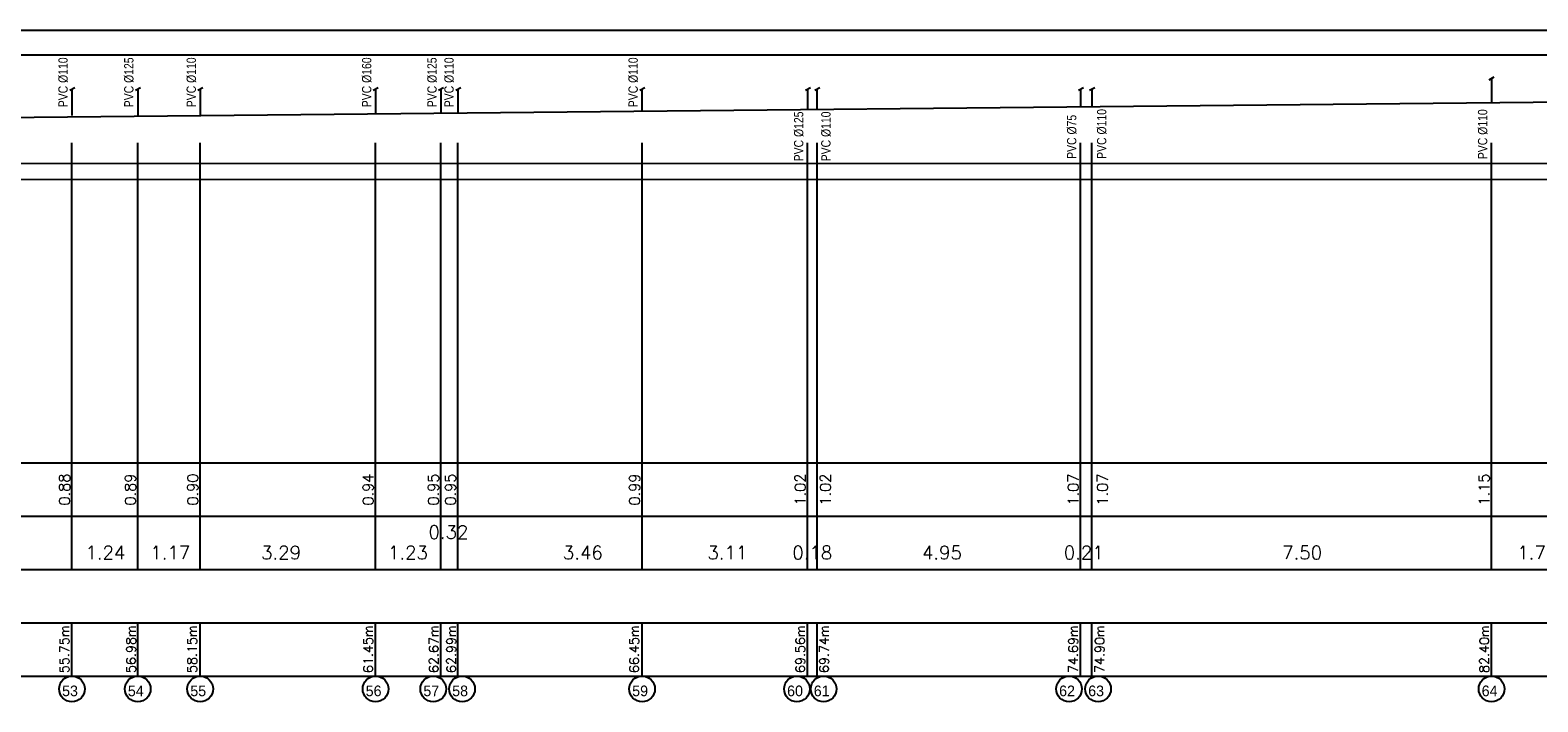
# Model space of a CAD drawing. Extents: x 480599 to 802090, y -87928 to 319597.
# Tile 40 of 50: x 664402 to 692711, y 16621 to 29225. Entities that reach past the tile are written whole.
import ezdxf
from ezdxf.enums import TextEntityAlignment as Align

# ---------------------------------------------------------------- set-up
doc = ezdxf.new("R2010")
doc.units = 0
doc.header["$MEASUREMENT"] = 0
doc.layers.get('0').update_dxf_attribs({"color": 252, "linetype": 'CONTINUOUS'})
doc.layers.get('Defpoints').update_dxf_attribs({"color": 252, "linetype": 'CONTINUOUS'})
for name, color, linetype in [('#_inne_budowlane', 252, 'CONTINUOUS'), ('#_inne_legenda', 21, 'CONTINUOUS'), ('#_ks_sanit_podposadzkowa', 32, 'CONTINUOUS'), ('Liczby', 2, 'CONTINUOUS'), ('Linie_tabeli', 7, 'CONTINUOUS')]:
    doc.layers.add(name, color=color, linetype=linetype)
doc.styles.add('JTJ', font='arial.ttf', dxfattribs={"height": 100})
doc.styles.add('JTJ_linie', font='txt')
doc.styles.add('ROMANS', font='romans')
doc.styles.get("Standard").update_dxf_attribs({"font": 'arial.ttf'})
doc.dimstyles.new('2 Bartek', dxfattribs={"dimtxt": 200, "dimasz": 50, "dimexe": 10, "dimexo": 30, "dimgap": 300, "dimtad": 1, "dimlfac": 0.001, "dimrnd": 0.1, "dimzin": 0, "dimdsep": 46, "dimtxsty": 'Standard', "dimblk": 'NONE', "dimcen": 1, "dimse1": 1, "dimse2": 1, "dimsd1": 1, "dimsd2": 1, "dimclrt": 2, "dimadec": 0, "dimazin": 0, "dimtfac": 1, "dimtix": 1, "dimtmove": 2, "dimatfit": 0, "dimfxl": 1, "dimtolj": 1, "dimtzin": 0, "dimarcsym": 0})
doc.dimstyles.new('darek', dxfattribs={"dimtxt": 20, "dimasz": 50, "dimexe": 10, "dimexo": 30, "dimgap": 300, "dimtad": 1, "dimlfac": 0.001, "dimrnd": 0.1, "dimzin": 0, "dimdsep": 46, "dimtxsty": 'Standard', "dimblk": 'NONE', "dimcen": 1, "dimse1": 1, "dimse2": 1, "dimsd1": 1, "dimsd2": 1, "dimclrt": 2, "dimadec": 0, "dimazin": 0, "dimtfac": 1, "dimtix": 1, "dimtmove": 2, "dimatfit": 0, "dimfxl": 10, "dimtolj": 1, "dimtzin": 0, "dimarcsym": 0})

# ---------------------------------------------------------------- blocks, each defined once
blk = doc.blocks.new('*D1248')
at = {"layer": 'Defpoints', "color": 0, "linetype": 'Continuous'}
for p in [(661360, 19104), (665187, 19104), (665187, 17103)]:
    blk.add_point(p, dxfattribs=at)
at = {"color": 2, "linetype": 'Continuous', "insert": (663705, 19420), "char_height": 250, "attachment_point": 5, "style": 'ROMANS'}
blk.add_mtext('\\A1;3.83', dxfattribs=at)
blk = doc.blocks.new('_None')
blk = doc.blocks.new('*D1249')
at = {"layer": 'Defpoints', "color": 0, "linetype": 'Continuous'}
for p in [(665187, 17500), (609439, 17103), (665187, 17103)]:
    blk.add_point(p, dxfattribs=at)
at = {"color": 2, "linetype": 'Continuous', "insert": (665046, 17609), "char_height": 175, "attachment_point": 5, "rotation": 90, "style": 'ROMANS'}
blk.add_mtext('\\A1;55.75m', dxfattribs=at)
blk = doc.blocks.new('*D1250')
at = {"layer": 'Defpoints', "color": 0}
for p in [(665182, 27602), (665337, 27602), (665188, 26722)]:
    blk.add_point(p, dxfattribs=at)
at = {"layer": 'Liczby', "color": 2, "insert": (665048, 20604), "char_height": 200, "attachment_point": 5, "rotation": 90, "style": 'ROMANS'}
blk.add_mtext('\\A1;0.88', dxfattribs=at)
blk = doc.blocks.new('*D1251')
at = {"layer": 'Defpoints', "color": 0, "linetype": 'Continuous'}
for p in [(665187, 19104), (666423, 19104), (666423, 17104)]:
    blk.add_point(p, dxfattribs=at)
at = {"color": 2, "linetype": 'Continuous', "insert": (665815, 19420), "char_height": 250, "attachment_point": 5, "style": 'ROMANS'}
blk.add_mtext('\\A1;1.24', dxfattribs=at)
blk = doc.blocks.new('*D1252')
at = {"layer": 'Defpoints', "color": 0, "linetype": 'Continuous'}
for p in [(666422, 17500), (609440, 17104), (666422, 17104)]:
    blk.add_point(p, dxfattribs=at)
at = {"color": 2, "linetype": 'Continuous', "insert": (666298, 17611), "char_height": 175, "attachment_point": 5, "rotation": 90, "style": 'ROMANS'}
blk.add_mtext('\\A1;56.98m', dxfattribs=at)
blk = doc.blocks.new('*D1253')
at = {"layer": 'Defpoints', "color": 0}
for p in [(666417, 27614), (666572, 27614), (666423, 26722)]:
    blk.add_point(p, dxfattribs=at)
at = {"layer": 'Liczby', "color": 2, "insert": (666284, 20604), "char_height": 200, "attachment_point": 5, "rotation": 90, "style": 'ROMANS'}
blk.add_mtext('\\A1;0.89', dxfattribs=at)
blk = doc.blocks.new('*D1254')
at = {"layer": 'Defpoints', "color": 0, "linetype": 'Continuous'}
for p in [(666422, 19104), (667595, 19104), (667595, 17104)]:
    blk.add_point(p, dxfattribs=at)
at = {"color": 2, "linetype": 'Continuous', "insert": (667034, 19420), "char_height": 250, "attachment_point": 5, "style": 'ROMANS'}
blk.add_mtext('\\A1;1.17', dxfattribs=at)
blk = doc.blocks.new('*D1255')
at = {"layer": 'Defpoints', "color": 0, "linetype": 'Continuous'}
for p in [(667595, 17500), (609440, 17104), (667595, 17104)]:
    blk.add_point(p, dxfattribs=at)
at = {"color": 2, "linetype": 'Continuous', "insert": (667445, 17611), "char_height": 175, "attachment_point": 5, "rotation": 90, "style": 'ROMANS'}
blk.add_mtext('\\A1;58.15m', dxfattribs=at)
blk = doc.blocks.new('*D1256')
at = {"layer": 'Defpoints', "color": 0}
for p in [(667589, 27626), (667744, 27626), (667595, 26722)]:
    blk.add_point(p, dxfattribs=at)
at = {"layer": 'Liczby', "color": 2, "insert": (667456, 20604), "char_height": 200, "attachment_point": 5, "rotation": 90, "style": 'ROMANS'}
blk.add_mtext('\\A1;0.90', dxfattribs=at)
blk = doc.blocks.new('*D1257')
at = {"layer": 'Defpoints', "color": 0, "linetype": 'Continuous'}
for p in [(667595, 19104), (670888, 19104), (670888, 17104)]:
    blk.add_point(p, dxfattribs=at)
at = {"color": 2, "linetype": 'Continuous', "insert": (669113, 19420), "char_height": 250, "attachment_point": 5, "style": 'ROMANS'}
blk.add_mtext('\\A1;3.29', dxfattribs=at)
blk = doc.blocks.new('*D1258')
at = {"layer": 'Defpoints', "color": 0, "linetype": 'Continuous'}
for p in [(670888, 17500), (609440, 17104), (670888, 17104)]:
    blk.add_point(p, dxfattribs=at)
at = {"color": 2, "linetype": 'Continuous', "insert": (670749, 17611), "char_height": 175, "attachment_point": 5, "rotation": 90, "style": 'ROMANS'}
blk.add_mtext('\\A1;61.45m', dxfattribs=at)
blk = doc.blocks.new('*D1259')
at = {"layer": 'Defpoints', "color": 0}
for p in [(670881, 27659), (671037, 27659), (670888, 26722)]:
    blk.add_point(p, dxfattribs=at)
at = {"layer": 'Liczby', "color": 2, "insert": (670749, 20604), "char_height": 200, "attachment_point": 5, "rotation": 90, "style": 'ROMANS'}
blk.add_mtext('\\A1;0.94', dxfattribs=at)
blk = doc.blocks.new('*D1260')
at = {"layer": 'Defpoints', "color": 0, "linetype": 'Continuous'}
for p in [(670888, 19104), (672114, 19104), (672114, 17104)]:
    blk.add_point(p, dxfattribs=at)
at = {"color": 2, "linetype": 'Continuous', "insert": (671496, 19420), "char_height": 250, "attachment_point": 5, "style": 'ROMANS'}
blk.add_mtext('\\A1;1.23', dxfattribs=at)
blk = doc.blocks.new('*D1261')
at = {"layer": 'Defpoints', "color": 0, "linetype": 'Continuous'}
for p in [(672114, 17500), (609440, 17104), (672114, 17104)]:
    blk.add_point(p, dxfattribs=at)
at = {"color": 2, "linetype": 'Continuous', "insert": (671980, 17611), "char_height": 175, "attachment_point": 5, "rotation": 90, "style": 'ROMANS'}
blk.add_mtext('\\A1;62.67m', dxfattribs=at)
blk = doc.blocks.new('*D1262')
at = {"layer": 'Defpoints', "color": 0}
for p in [(672108, 27671), (672264, 27671), (672115, 26722)]:
    blk.add_point(p, dxfattribs=at)
at = {"layer": 'Liczby', "color": 2, "insert": (671975, 20604), "char_height": 200, "attachment_point": 5, "rotation": 90, "style": 'ROMANS'}
blk.add_mtext('\\A1;0.95', dxfattribs=at)
blk = doc.blocks.new('*D1263')
at = {"layer": 'Defpoints', "color": 0, "linetype": 'Continuous'}
for p in [(672114, 19104), (672434, 19104), (672434, 17104)]:
    blk.add_point(p, dxfattribs=at)
at = {"color": 2, "linetype": 'Continuous', "insert": (672256, 19807), "char_height": 250, "attachment_point": 5, "style": 'ROMANS'}
blk.add_mtext('\\A1;0.32', dxfattribs=at)
blk = doc.blocks.new('*D1264')
at = {"layer": 'Defpoints', "color": 0, "linetype": 'Continuous'}
for p in [(672434, 17500), (609440, 17104), (672434, 17104)]:
    blk.add_point(p, dxfattribs=at)
at = {"color": 2, "linetype": 'Continuous', "insert": (672310, 17611), "char_height": 175, "attachment_point": 5, "rotation": 90, "style": 'ROMANS'}
blk.add_mtext('\\A1;62.99m', dxfattribs=at)
blk = doc.blocks.new('*D1265')
at = {"layer": 'Defpoints', "color": 0}
for p in [(672428, 27675), (672584, 27675), (672435, 26722)]:
    blk.add_point(p, dxfattribs=at)
at = {"layer": 'Liczby', "color": 2, "insert": (672295, 20604), "char_height": 200, "attachment_point": 5, "rotation": 90, "style": 'ROMANS'}
blk.add_mtext('\\A1;0.95', dxfattribs=at)
blk = doc.blocks.new('*D1266')
at = {"layer": 'Defpoints', "color": 0, "linetype": 'Continuous'}
for p in [(672434, 19104), (675892, 19104), (675892, 17104)]:
    blk.add_point(p, dxfattribs=at)
at = {"color": 2, "linetype": 'Continuous', "insert": (674779, 19420), "char_height": 250, "attachment_point": 5, "style": 'ROMANS'}
blk.add_mtext('\\A1;3.46', dxfattribs=at)
blk = doc.blocks.new('*D1267')
at = {"layer": 'Defpoints', "color": 0, "linetype": 'Continuous'}
for p in [(675891, 17500), (609440, 17104), (675891, 17104)]:
    blk.add_point(p, dxfattribs=at)
at = {"color": 2, "linetype": 'Continuous', "insert": (675743, 17611), "char_height": 175, "attachment_point": 5, "rotation": 90, "style": 'ROMANS'}
blk.add_mtext('\\A1;66.45m', dxfattribs=at)
blk = doc.blocks.new('*D1268')
at = {"layer": 'Defpoints', "color": 0}
for p in [(675885, 27709), (676041, 27709), (675892, 26722)]:
    blk.add_point(p, dxfattribs=at)
at = {"layer": 'Liczby', "color": 2, "insert": (675752, 20604), "char_height": 200, "attachment_point": 5, "rotation": 90, "style": 'ROMANS'}
blk.add_mtext('\\A1;0.99', dxfattribs=at)
blk = doc.blocks.new('*D1269')
at = {"layer": 'Defpoints', "color": 0, "linetype": 'Continuous'}
for p in [(675891, 19104), (679000, 19104), (679000, 17104)]:
    blk.add_point(p, dxfattribs=at)
at = {"color": 2, "linetype": 'Continuous', "insert": (677493, 19420), "char_height": 250, "attachment_point": 5, "style": 'ROMANS'}
blk.add_mtext('\\A1;3.11', dxfattribs=at)
blk = doc.blocks.new('*D1270')
at = {"layer": 'Defpoints', "color": 0, "linetype": 'Continuous'}
for p in [(679000, 17500), (609440, 17104), (679000, 17104)]:
    blk.add_point(p, dxfattribs=at)
at = {"color": 2, "linetype": 'Continuous', "insert": (678862, 17611), "char_height": 175, "attachment_point": 5, "rotation": 90, "style": 'ROMANS'}
blk.add_mtext('\\A1;69.56m', dxfattribs=at)
blk = doc.blocks.new('*D1271')
at = {"layer": 'Defpoints', "color": 0}
for p in [(678993, 27740), (679149, 27740), (679000, 26722)]:
    blk.add_point(p, dxfattribs=at)
at = {"layer": 'Liczby', "color": 2, "insert": (678861, 20604), "char_height": 200, "attachment_point": 5, "rotation": 90, "style": 'ROMANS'}
blk.add_mtext('\\A1;1.02', dxfattribs=at)
blk = doc.blocks.new('*D1272')
at = {"layer": 'Defpoints', "color": 0, "linetype": 'Continuous'}
for p in [(679000, 19104), (679177, 19104), (679177, 17104)]:
    blk.add_point(p, dxfattribs=at)
at = {"color": 2, "linetype": 'Continuous', "insert": (679088, 19420), "char_height": 250, "attachment_point": 5, "style": 'ROMANS'}
blk.add_mtext('\\A1;0.18', dxfattribs=at)
blk = doc.blocks.new('*D1273')
at = {"layer": 'Defpoints', "color": 0, "linetype": 'Continuous'}
for p in [(679177, 17500), (609440, 17104), (679177, 17104)]:
    blk.add_point(p, dxfattribs=at)
at = {"color": 2, "linetype": 'Continuous', "insert": (679309, 17611), "char_height": 175, "attachment_point": 5, "rotation": 90, "style": 'ROMANS'}
blk.add_mtext('\\A1;69.74m', dxfattribs=at)
blk = doc.blocks.new('*D1274')
at = {"layer": 'Defpoints', "color": 0}
for p in [(679149, 27740), (679326, 27740), (679177, 26722)]:
    blk.add_point(p, dxfattribs=at)
at = {"layer": 'Liczby', "color": 2, "insert": (679334, 20604), "char_height": 200, "attachment_point": 5, "rotation": 90, "style": 'ROMANS'}
blk.add_mtext('\\A1;1.02', dxfattribs=at)
blk = doc.blocks.new('*D1275')
at = {"layer": 'Defpoints', "color": 0, "linetype": 'Continuous'}
for p in [(679177, 19104), (684126, 19104), (684126, 17104)]:
    blk.add_point(p, dxfattribs=at)
at = {"color": 2, "linetype": 'Continuous', "insert": (681522, 19420), "char_height": 250, "attachment_point": 5, "style": 'ROMANS'}
blk.add_mtext('\\A1;4.95', dxfattribs=at)
blk = doc.blocks.new('*D1276')
at = {"layer": 'Defpoints', "color": 0, "linetype": 'Continuous'}
for p in [(684126, 17500), (609440, 17104), (684126, 17104)]:
    blk.add_point(p, dxfattribs=at)
at = {"color": 2, "linetype": 'Continuous', "insert": (683985, 17611), "char_height": 175, "attachment_point": 5, "rotation": 90, "style": 'ROMANS'}
blk.add_mtext('\\A1;74.69m', dxfattribs=at)
blk = doc.blocks.new('*D1277')
at = {"layer": 'Defpoints', "color": 0}
for p in [(684118, 27791), (684275, 27791), (684126, 26722)]:
    blk.add_point(p, dxfattribs=at)
at = {"layer": 'Liczby', "color": 2, "insert": (683987, 20604), "char_height": 200, "attachment_point": 5, "rotation": 90, "style": 'ROMANS'}
blk.add_mtext('\\A1;1.07', dxfattribs=at)
blk = doc.blocks.new('*D1278')
at = {"layer": 'Defpoints', "color": 0, "linetype": 'Continuous'}
for p in [(684126, 19104), (684338, 19104), (684338, 17104)]:
    blk.add_point(p, dxfattribs=at)
at = {"color": 2, "linetype": 'Continuous', "insert": (684184, 19420), "char_height": 250, "attachment_point": 5, "style": 'ROMANS'}
blk.add_mtext('\\A1;0.21', dxfattribs=at)
blk = doc.blocks.new('*D1279')
at = {"layer": 'Defpoints', "color": 0, "linetype": 'Continuous'}
for p in [(684338, 17500), (609440, 17104), (684338, 17104)]:
    blk.add_point(p, dxfattribs=at)
at = {"color": 2, "linetype": 'Continuous', "insert": (684482, 17611), "char_height": 175, "attachment_point": 5, "rotation": 90, "style": 'ROMANS'}
blk.add_mtext('\\A1;74.90m', dxfattribs=at)
blk = doc.blocks.new('*D1280')
at = {"layer": 'Defpoints', "color": 0}
for p in [(684275, 27791), (684487, 27791), (684338, 26722)]:
    blk.add_point(p, dxfattribs=at)
at = {"layer": 'Liczby', "color": 2, "insert": (684535, 20604), "char_height": 200, "attachment_point": 5, "rotation": 90, "style": 'ROMANS'}
blk.add_mtext('\\A1;1.07', dxfattribs=at)
blk = doc.blocks.new('*D1281')
at = {"layer": 'Defpoints', "color": 0, "linetype": 'Continuous'}
for p in [(684338, 19104), (691841, 19104), (691841, 17104)]:
    blk.add_point(p, dxfattribs=at)
at = {"color": 2, "linetype": 'Continuous', "insert": (688285, 19420), "char_height": 250, "attachment_point": 5, "style": 'ROMANS'}
blk.add_mtext('\\A1;7.50', dxfattribs=at)
blk = doc.blocks.new('*D1282')
at = {"layer": 'Defpoints', "color": 0, "linetype": 'Continuous'}
for p in [(691841, 17500), (609440, 17104), (691841, 17104)]:
    blk.add_point(p, dxfattribs=at)
at = {"color": 2, "linetype": 'Continuous', "insert": (691705, 17611), "char_height": 175, "attachment_point": 5, "rotation": 90, "style": 'ROMANS'}
blk.add_mtext('\\A1;82.40m', dxfattribs=at)
blk = doc.blocks.new('*D1283')
at = {"layer": 'Defpoints', "color": 0}
for p in [(691833, 27869), (691991, 27869), (691842, 26722)]:
    blk.add_point(p, dxfattribs=at)
at = {"layer": 'Liczby', "color": 2, "insert": (691702, 20604), "char_height": 200, "attachment_point": 5, "rotation": 90, "style": 'ROMANS'}
blk.add_mtext('\\A1;1.15', dxfattribs=at)
blk = doc.blocks.new('*D1285')
at = {"layer": 'Defpoints', "color": 0, "linetype": 'Continuous'}
for p in [(693556, 17500), (609440, 17104), (693556, 17104)]:
    blk.add_point(p, dxfattribs=at)
at = {"color": 2, "linetype": 'Continuous', "insert": (693417, 17611), "char_height": 175, "attachment_point": 5, "rotation": 90, "style": 'ROMANS'}
blk.add_mtext('\\A1;84.12m', dxfattribs=at)
blk = doc.blocks.new('*D1288')
at = {"layer": 'Defpoints', "color": 0, "linetype": 'Continuous'}
for p in [(695828, 17500), (609440, 17104), (695828, 17104)]:
    blk.add_point(p, dxfattribs=at)
at = {"color": 2, "linetype": 'Continuous', "insert": (695691, 17611), "char_height": 175, "attachment_point": 5, "rotation": 90, "style": 'ROMANS'}
blk.add_mtext('\\A1;86.39m', dxfattribs=at)
blk = doc.blocks.new('*D1291')
at = {"layer": 'Defpoints', "color": 0, "linetype": 'Continuous'}
for p in [(698406, 17500), (609439, 17103), (698406, 17103)]:
    blk.add_point(p, dxfattribs=at)
at = {"color": 2, "linetype": 'Continuous', "insert": (698265, 17609), "char_height": 175, "attachment_point": 5, "rotation": 90, "style": 'ROMANS'}
blk.add_mtext('\\A1;88.97m', dxfattribs=at)
blk = doc.blocks.new('*D1294')
at = {"layer": 'Defpoints', "color": 0, "linetype": 'Continuous'}
for p in [(700906, 17500), (609440, 17104), (700906, 17104)]:
    blk.add_point(p, dxfattribs=at)
at = {"color": 2, "linetype": 'Continuous', "insert": (700800, 17611), "char_height": 175, "attachment_point": 5, "rotation": 90, "style": 'ROMANS'}
blk.add_mtext('\\A1;91.47m', dxfattribs=at)
blk = doc.blocks.new('*D1297')
at = {"layer": 'Defpoints', "color": 0, "linetype": 'Continuous'}
for p in [(708162, 17500), (609439, 17103), (708162, 17103)]:
    blk.add_point(p, dxfattribs=at)
at = {"color": 2, "linetype": 'Continuous', "insert": (708009, 17609), "char_height": 175, "attachment_point": 5, "rotation": 90, "style": 'ROMANS'}
blk.add_mtext('\\A1;98.72m', dxfattribs=at)
blk = doc.blocks.new('*D1300')
at = {"layer": 'Defpoints', "color": 0, "linetype": 'Continuous'}
for p in [(710779, 17500), (609439, 17106), (710779, 17106)]:
    blk.add_point(p, dxfattribs=at)
at = {"color": 2, "linetype": 'Continuous', "insert": (710638, 17613), "char_height": 150, "attachment_point": 5, "rotation": 90, "style": 'ROMANS'}
blk.add_mtext('\\A1;101.34m', dxfattribs=at)
blk = doc.blocks.new('*D1303')
at = {"layer": 'Defpoints', "color": 0, "linetype": 'Continuous'}
for p in [(711693, 17500), (609439, 17106), (711693, 17106)]:
    blk.add_point(p, dxfattribs=at)
at = {"color": 2, "linetype": 'Continuous', "insert": (711557, 17613), "char_height": 150, "attachment_point": 5, "rotation": 90, "style": 'ROMANS'}
blk.add_mtext('\\A1;102.25m', dxfattribs=at)
blk = doc.blocks.new('*D1307')
at = {"layer": 'Defpoints', "color": 0, "linetype": 'Continuous'}
for p in [(721223, 17500), (609439, 17107), (721223, 17107)]:
    blk.add_point(p, dxfattribs=at)
at = {"color": 2, "linetype": 'Continuous', "insert": (721069, 17613), "char_height": 150, "attachment_point": 5, "rotation": 90, "style": 'ROMANS'}
blk.add_mtext('\\A1;111.78m', dxfattribs=at)
blk = doc.blocks.new('*D1310')
at = {"layer": 'Defpoints', "color": 0, "linetype": 'Continuous'}
for p in [(723594, 17500), (609439, 17107), (723594, 17107)]:
    blk.add_point(p, dxfattribs=at)
at = {"color": 2, "linetype": 'Continuous', "insert": (723453, 17613), "char_height": 150, "attachment_point": 5, "rotation": 90, "style": 'ROMANS'}
blk.add_mtext('\\A1;114.15m', dxfattribs=at)
blk = doc.blocks.new('*D1313')
at = {"layer": 'Defpoints', "color": 0, "linetype": 'Continuous'}
for p in [(724795, 17500), (609439, 17103), (724795, 17103)]:
    blk.add_point(p, dxfattribs=at)
at = {"color": 2, "linetype": 'Continuous', "insert": (724644, 17609), "char_height": 150, "attachment_point": 5, "rotation": 90, "style": 'ROMANS'}
blk.add_mtext('\\A1;115.36m', dxfattribs=at)
blk = doc.blocks.new('*D1316')
at = {"layer": 'Defpoints', "color": 0, "linetype": 'Continuous'}
for p in [(726636, 17500), (609439, 17103), (726636, 17103)]:
    blk.add_point(p, dxfattribs=at)
at = {"color": 2, "linetype": 'Continuous', "insert": (726514, 17609), "char_height": 150, "attachment_point": 5, "rotation": 90, "style": 'ROMANS'}
blk.add_mtext('\\A1;117.20m', dxfattribs=at)
blk = doc.blocks.new('*D1319')
at = {"layer": 'Defpoints', "color": 0, "linetype": 'Continuous'}
for p in [(728272, 17500), (609439, 17107), (728272, 17107)]:
    blk.add_point(p, dxfattribs=at)
at = {"color": 2, "linetype": 'Continuous', "insert": (728153, 17613), "char_height": 150, "attachment_point": 5, "rotation": 90, "style": 'ROMANS'}
blk.add_mtext('\\A1;118.83m', dxfattribs=at)
blk = doc.blocks.new('*D1322')
at = {"layer": 'Defpoints', "color": 0, "linetype": 'Continuous'}
for p in [(728834, 17500), (609439, 17107), (728834, 17107)]:
    blk.add_point(p, dxfattribs=at)
at = {"color": 2, "linetype": 'Continuous', "insert": (728711, 17613), "char_height": 150, "attachment_point": 5, "rotation": 90, "style": 'ROMANS'}
blk.add_mtext('\\A1;119.39m', dxfattribs=at)
blk = doc.blocks.new('*D1325')
at = {"layer": 'Defpoints', "color": 0, "linetype": 'Continuous'}
for p in [(731756, 17500), (609439, 17103), (731756, 17103)]:
    blk.add_point(p, dxfattribs=at)
at = {"color": 2, "linetype": 'Continuous', "insert": (731631, 17609), "char_height": 150, "attachment_point": 5, "rotation": 90, "style": 'ROMANS'}
blk.add_mtext('\\A1;122.32m', dxfattribs=at)
blk = doc.blocks.new('*D1328')
at = {"layer": 'Defpoints', "color": 0, "linetype": 'Continuous'}
for p in [(732051, 17500), (609439, 17107), (732051, 17107)]:
    blk.add_point(p, dxfattribs=at)
at = {"color": 2, "linetype": 'Continuous', "insert": (732195, 17613), "char_height": 150, "attachment_point": 5, "rotation": 90, "style": 'ROMANS'}
blk.add_mtext('\\A1;122.61m', dxfattribs=at)
blk = doc.blocks.new('*D1331')
at = {"layer": 'Defpoints', "color": 0, "linetype": 'Continuous'}
for p in [(734857, 17500), (609439, 17107), (734857, 17107)]:
    blk.add_point(p, dxfattribs=at)
at = {"color": 2, "linetype": 'Continuous', "insert": (734726, 17613), "char_height": 150, "attachment_point": 5, "rotation": 90, "style": 'ROMANS'}
blk.add_mtext('\\A1;125.42m', dxfattribs=at)
blk = doc.blocks.new('*D1334')
at = {"layer": 'Defpoints', "color": 0, "linetype": 'Continuous'}
for p in [(735048, 17500), (609439, 17103), (735048, 17103)]:
    blk.add_point(p, dxfattribs=at)
at = {"color": 2, "linetype": 'Continuous', "insert": (735204, 17609), "char_height": 150, "attachment_point": 5, "rotation": 90, "style": 'ROMANS'}
blk.add_mtext('\\A1;125.61m', dxfattribs=at)
blk = doc.blocks.new('*D1337')
at = {"layer": 'Defpoints', "color": 0, "linetype": 'Continuous'}
for p in [(738116, 17500), (609439, 17107), (738116, 17107)]:
    blk.add_point(p, dxfattribs=at)
at = {"color": 2, "linetype": 'Continuous', "insert": (737979, 17614), "char_height": 150, "attachment_point": 5, "rotation": 90, "style": 'ROMANS'}
blk.add_mtext('\\A1;128.68m', dxfattribs=at)
blk = doc.blocks.new('*D1340')
at = {"layer": 'Defpoints', "color": 0, "linetype": 'Continuous'}
for p in [(741166, 17500), (609439, 17103), (741166, 17103)]:
    blk.add_point(p, dxfattribs=at)
at = {"color": 2, "linetype": 'Continuous', "insert": (741041, 17609), "char_height": 150, "attachment_point": 5, "rotation": 90, "style": 'ROMANS'}
blk.add_mtext('\\A1;131.73m', dxfattribs=at)
blk = doc.blocks.new('*D1343')
at = {"layer": 'Defpoints', "color": 0, "linetype": 'Continuous'}
for p in [(744179, 17500), (609439, 17108), (744179, 17108)]:
    blk.add_point(p, dxfattribs=at)
at = {"color": 2, "linetype": 'Continuous', "insert": (744056, 17614), "char_height": 150, "attachment_point": 5, "rotation": 90, "style": 'ROMANS'}
blk.add_mtext('\\A1;134.74m', dxfattribs=at)
blk = doc.blocks.new('*D1346')
at = {"layer": 'Defpoints', "color": 0, "linetype": 'Continuous'}
for p in [(747144, 17500), (609439, 17103), (747144, 17103)]:
    blk.add_point(p, dxfattribs=at)
at = {"color": 2, "linetype": 'Continuous', "insert": (747020, 17609), "char_height": 150, "attachment_point": 5, "rotation": 90, "style": 'ROMANS'}
blk.add_mtext('\\A1;137.70m', dxfattribs=at)
blk = doc.blocks.new('*D1349')
at = {"layer": 'Defpoints', "color": 0, "linetype": 'Continuous'}
for p in [(750785, 17500), (609439, 17108), (750785, 17108)]:
    blk.add_point(p, dxfattribs=at)
at = {"color": 2, "linetype": 'Continuous', "insert": (750654, 17614), "char_height": 150, "attachment_point": 5, "rotation": 90, "style": 'ROMANS'}
blk.add_mtext('\\A1;141.35m', dxfattribs=at)
blk = doc.blocks.new('*D1361')
at = {"layer": 'Defpoints', "color": 0, "linetype": 'Continuous'}
for p in [(698573, 17500), (609440, 17104), (698573, 17104)]:
    blk.add_point(p, dxfattribs=at)
at = {"color": 2, "linetype": 'Continuous', "insert": (698711, 17611), "char_height": 175, "attachment_point": 5, "rotation": 90, "style": 'ROMANS'}
blk.add_mtext('\\A1;89.13m', dxfattribs=at)
blk = doc.blocks.new('*D1364')
at = {"layer": 'Defpoints', "color": 0, "linetype": 'Continuous'}
for p in [(722749, 17500), (609439, 17103), (722749, 17103)]:
    blk.add_point(p, dxfattribs=at)
at = {"color": 2, "linetype": 'Continuous', "insert": (722591, 17609), "char_height": 150, "attachment_point": 5, "rotation": 90, "style": 'ROMANS'}
blk.add_mtext('\\A1;113.31m', dxfattribs=at)
blk = doc.blocks.new('*D1367')
at = {"layer": 'Defpoints', "color": 0, "linetype": 'Continuous'}
for p in [(744541, 17500), (609439, 17103), (744541, 17103)]:
    blk.add_point(p, dxfattribs=at)
at = {"color": 2, "linetype": 'Continuous', "insert": (744425, 17609), "char_height": 150, "attachment_point": 5, "rotation": 90, "style": 'ROMANS'}
blk.add_mtext('\\A1;135.10m', dxfattribs=at)
blk = doc.blocks.new('*D1369')
at = {"layer": 'Defpoints', "color": 0, "linetype": 'Continuous'}
for p in [(747335, 17500), (609439, 17108), (747335, 17108)]:
    blk.add_point(p, dxfattribs=at)
at = {"color": 2, "linetype": 'Continuous', "insert": (747469, 17614), "char_height": 150, "attachment_point": 5, "rotation": 90, "style": 'ROMANS'}
blk.add_mtext('\\A1;137.90m', dxfattribs=at)
blk = doc.blocks.new('*D1372')
at = {"layer": 'Defpoints', "color": 0, "linetype": 'Continuous'}
for p in [(708413, 17500), (609440, 17104), (708413, 17104)]:
    blk.add_point(p, dxfattribs=at)
at = {"color": 2, "linetype": 'Continuous', "insert": (708553, 17611), "char_height": 175, "attachment_point": 5, "rotation": 90, "style": 'ROMANS'}
blk.add_mtext('\\A1;98.97m', dxfattribs=at)
blk = doc.blocks.new('*D1375')
at = {"layer": 'Defpoints', "color": 0, "linetype": 'Continuous'}
for p in [(701064, 17500), (609440, 17104), (701064, 17104)]:
    blk.add_point(p, dxfattribs=at)
at = {"color": 2, "linetype": 'Continuous', "insert": (701201, 17611), "char_height": 175, "attachment_point": 5, "rotation": 90, "style": 'ROMANS'}
blk.add_mtext('\\A1;91.62m', dxfattribs=at)
blk = doc.blocks.new('*D1377')
at = {"layer": 'Defpoints', "color": 0, "linetype": 'Continuous'}
for p in [(750251, 17500), (609439, 17108), (750251, 17108)]:
    blk.add_point(p, dxfattribs=at)
at = {"color": 2, "linetype": 'Continuous', "insert": (750117, 17614), "char_height": 150, "attachment_point": 5, "rotation": 90, "style": 'ROMANS'}
blk.add_mtext('\\A1;140.81m', dxfattribs=at)
blk = doc.blocks.new('*D1380')
at = {"layer": 'Defpoints', "color": 0, "linetype": 'Continuous'}
for p in [(726931, 17500), (609439, 17107), (726931, 17107)]:
    blk.add_point(p, dxfattribs=at)
at = {"color": 2, "linetype": 'Continuous', "insert": (726820, 17613), "char_height": 150, "attachment_point": 5, "rotation": 90, "style": 'ROMANS'}
blk.add_mtext('\\A1;117.49m', dxfattribs=at)
blk = doc.blocks.new('*D1386')
at = {"layer": 'Defpoints', "color": 0, "linetype": 'Continuous'}
for p in [(691841, 19104), (693556, 19104), (693556, 17105)]:
    blk.add_point(p, dxfattribs=at)
at = {"color": 2, "linetype": 'Continuous', "insert": (692699, 19420), "char_height": 250, "attachment_point": 5, "style": 'ROMANS'}
blk.add_mtext('\\A1;1.72', dxfattribs=at)

msp = doc.modelspace()

# ---------------------------------------------------------------- linework, layer by layer
at = {"layer": '#_inne_budowlane', "flags": 128}
for points in [[(754295.199, 26414.893), (540863.303, 26421.487), (540863.303, 29224.945), (754295.199, 29224.945)], [(754295.199, 28754.364), (541513.303, 28754.364)], [(754295.199, 26715.264), (541513.303, 26721.857)]]:
    msp.add_lwpolyline(points, dxfattribs=at)
at = {"layer": '#_inne_legenda', "flags": 128}
for points in [[(691796.968, 28294.633), (691891.251, 28349.067)], [(665145.072, 28096.131), (665239.355, 28150.565)], [(666380.192, 28096.131), (666474.475, 28150.565)], [(667552.299, 28096.131), (667646.582, 28150.565)], [(670845.376, 28096.131), (670939.659, 28150.565)], [(672071.941, 28096.131), (672166.224, 28150.565)], [(672392.15, 28096.131), (672486.434, 28150.565)], [(675849.126, 28096.131), (675943.409, 28150.565)], [(678957.498, 28096.131), (679051.781, 28150.565)], [(679134.619, 28096.131), (679228.902, 28150.565)], [(684083.576, 28096.131), (684177.859, 28150.565)], [(684295.461, 28096.131), (684389.744, 28150.565)]]:
    msp.add_lwpolyline(points, dxfattribs=at)
at = {"layer": '#_ks_sanit_podposadzkowa', "flags": 128}
for points in [[(609439.732, 27044.631), (750785.999, 28458.113), (750785.999, 28566.63)], [(691844.248, 27868.687), (691844.248, 28321.93)], [(665192.352, 27622.787), (665192.352, 28123.428)], [(666427.472, 27622.787), (666427.472, 28123.428)], [(667599.579, 27622.787), (667599.579, 28123.428)], [(670892.656, 27659.169), (670892.656, 28123.428)], [(672119.221, 27671.434), (672119.221, 28123.428)], [(672439.431, 27674.637), (672439.431, 28123.428)], [(675896.406, 27709.207), (675896.406, 28123.428)], [(679004.778, 27740.291), (679004.778, 28123.428)], [(679181.899, 27742.062), (679181.899, 28123.428)], [(684130.856, 27791.552), (684130.856, 28123.428)], [(684342.741, 27793.671), (684342.741, 28123.428)]]:
    msp.add_lwpolyline(points, dxfattribs=at)
for p, q in [((665187.344, 19104.396), (665187.619, 27113.72)), ((666422.481, 19104.396), (666422.757, 27113.72)), ((667594.589, 19104.396), (667594.864, 27113.72)), ((670887.648, 19104.396), (670887.923, 27113.72)), ((672114.213, 19104.396), (672114.488, 27113.72)), ((672434.422, 19104.396), (672434.698, 27113.72)), ((675891.398, 19104.396), (675891.674, 27113.72)), ((678999.77, 19104.396), (679000.046, 27113.72)), ((679176.891, 19104.396), (679177.167, 27113.72)), ((684125.848, 19104.396), (684126.124, 27113.72)), ((684337.75, 19104.396), (684338.026, 27113.72)), ((691841.225, 19104.396), (691841.5, 27113.72)), ((665187.275, 17104.344), (665187.309, 18104.396)), ((666422.412, 17104.344), (666422.447, 18104.396)), ((667594.52, 17104.344), (667594.554, 18104.396)), ((670887.579, 17104.344), (670887.613, 18104.396)), ((672114.144, 17104.344), (672114.178, 18104.396)), ((672434.354, 17104.344), (672434.388, 18104.396)), ((675891.329, 17104.344), (675891.364, 18104.396)), ((678999.701, 17104.344), (678999.736, 18104.396)), ((679176.822, 17104.344), (679176.857, 18104.396)), ((684125.779, 17104.344), (684125.814, 18104.396)), ((684337.681, 17104.344), (684337.716, 18104.396)), ((691841.156, 17104.344), (691841.19, 18104.396))]:
    msp.add_line(p, q)
for centre in [(665187.572, 16862.49), (666422.709, 16862.49), (667594.817, 16862.49), (670887.876, 16862.49), (671970.786, 16862.49), (672512.115, 16862.49), (675891.626, 16862.49), (678800.19, 16862.49), (679300.809, 16862.49), (683908.074, 16862.49), (684453.684, 16862.49), (691841.453, 16862.49)]:
    msp.add_circle(centre, 241.906)
at = {"layer": 'Linie_tabeli'}
for p, q in [((530896.645, 21104.396), (758296.446, 21104.396)), ((530896.645, 20104.396), (758296.446, 20104.396)), ((530896.645, 19104.396), (758296.446, 19104.396)), ((530896.645, 18104.396), (758296.446, 18104.396)), ((530896.645, 17104.396), (758296.446, 17104.396))]:
    msp.add_line(p, q, dxfattribs=at)

# ---------------------------------------------------------------- texts
at = {"layer": '#_inne_legenda', "char_height": 175, "width": 2133.88011, "attachment_point": 1, "rotation": 90, "line_spacing_factor": 0.8, "style": 'JTJ'}
for s, insert in [('{\\W0.8;PVC %%C110}', (664932.364, 27778.85)), ('{\\W0.8;PVC %%C125}', (666167.484, 27778.85)), ('{\\W0.8;PVC %%C110}', (667339.592, 27778.85)), ('{\\W0.8;PVC %%C160}', (670632.668, 27778.85)), ('{\\W0.8;PVC %%C125}', (671859.233, 27778.85)), ('{\\W0.8;PVC %%C110}', (672179.443, 27778.85)), ('{\\W0.8;PVC %%C110}', (675636.419, 27778.85)), ('{\\W0.8;PVC %%C125}', (678744.791, 26763.747)), ('{\\W0.8;PVC %%C110}', (679255.346, 26763.747)), ('{\\W0.8;PVC %%C75}', (683870.869, 26810.475)), ('{\\W0.8;PVC %%C110}', (684433.082, 26810.475)), ('{\\W0.8;PVC %%C110}', (691586.245, 26805.157))]:
    msp.add_mtext(s, dxfattribs=dict(at, insert=insert))
at = {"layer": 'Liczby', "style": 'JTJ_linie'}
for s, p in [('53', (665150.899, 16725.98)), ('54', (666386.036, 16725.98)), ('55', (667558.144, 16725.98)), ('56', (670851.202, 16725.98)), ('57', (671934.112, 16725.98)), ('58', (672475.442, 16725.98)), ('59', (675854.953, 16725.98)), ('60', (678763.517, 16725.98)), ('61', (679264.136, 16725.98)), ('62', (683871.401, 16725.98)), ('63', (684417.011, 16725.98)), ('64', (691804.779, 16725.98))]:
    msp.add_text(s, height=200, dxfattribs=at).set_placement(p, align=Align.CENTER)

# ---------------------------------------------------------------- dimensions: what is measured, and where the dimension line sits
at = {"linetype": 'Continuous'}
for base, p1, p2, picture, middle in [((672434.354, 19104.057), (672114.144, 19104.057), (672434.354, 17104.396), '*D1263', (672255.833, 19807.084)), ((665187.275, 19104.396), (661360.145, 19104.396), (665187.275, 17102.931), '*D1248', (663705.049, 19420.102)), ((666422.744, 19104.057), (665187.275, 19104.057), (666422.744, 17104.396), '*D1251', (665814.77, 19419.763)), ((667594.851, 19104.057), (666422.412, 19104.057), (667594.851, 17104.396), '*D1254', (667034.059, 19419.763)), ((670887.985, 19104.057), (667594.52, 19104.057), (670887.985, 17104.396), '*D1257', (669113.07, 19419.763)), ((672114.144, 19104.057), (670887.579, 19104.057), (672114.144, 17104.059), '*D1260', (671496.489, 19419.763)), ((675891.757, 19104.057), (672434.354, 19104.057), (675891.757, 17104.396), '*D1266', (674779.257, 19419.763)), ((678999.701, 19104.057), (675891.329, 19104.057), (678999.701, 17103.994), '*D1269', (677492.789, 19419.763)), ((679176.822, 19104.057), (678999.701, 19104.057), (679176.822, 17104.396), '*D1272', (679087.547, 19419.763)), ((684125.779, 19104.057), (679176.822, 19104.057), (684125.779, 17104.396), '*D1275', (681521.726, 19419.763)), ((684337.681, 19104.057), (684125.779, 19104.057), (684337.681, 17104.396), '*D1278', (684184.328, 19419.763)), ((691841.453, 19104.057), (684337.681, 19104.057), (691841.453, 17104.396), '*D1281', (688284.649, 19419.763)), ((693556.338, 19104.396), (691841.225, 19104.396), (693556.338, 17104.793), '*D1386', (692699.361, 19420.102))]:
    dim = msp.add_linear_dim(base=base, p1=p1, p2=p2, dimstyle='2 Bartek', override={"dimtxt": 250, "dimrnd": 0.01, "dimpost": '', "dimtxsty": 'ROMANS'}, dxfattribs=at)
    dim.commit()
    dim.dimension.update_dxf_attribs({"geometry": picture, "text_midpoint": middle, "dimtype": 160})
for base, p1, p2, override, picture, middle in [((728834.069, 17107.038), (609439.39, 17107.038), (728834.069, 17499.691), {"dimtxt": 150, "dimrnd": 0.01, "dimpost": 'm', "dimtxsty": 'ROMANS'}, '*D1322', (728711.267, 17613.261)), ((728272.384, 17107.019), (609439.39, 17107.019), (728272.384, 17499.691), {"dimtxt": 150, "dimrnd": 0.01, "dimpost": 'm', "dimtxsty": 'ROMANS'}, '*D1319', (728152.771, 17613.241)), ((726931.426, 17106.973), (609439.39, 17106.973), (726931.426, 17499.691), {"dimtxt": 150, "dimrnd": 0.01, "dimpost": 'm', "dimtxsty": 'ROMANS'}, '*D1380', (726819.988, 17613.195)), ((723594.049, 17106.858), (609439.39, 17106.858), (723594.049, 17499.691), {"dimtxt": 150, "dimrnd": 0.01, "dimpost": 'm', "dimtxsty": 'ROMANS'}, '*D1310', (723453.378, 17613.08)), ((721222.942, 17106.776), (609439.39, 17106.776), (721222.942, 17499.691), {"dimtxt": 150, "dimrnd": 0.01, "dimpost": 'm', "dimtxsty": 'ROMANS'}, '*D1307', (721069.494, 17612.999)), ((711693.019, 17106.449), (609439.39, 17106.449), (711693.019, 17499.691), {"dimtxt": 150, "dimgap": 300, "dimrnd": 0.01, "dimpost": 'm', "dimtxsty": 'ROMANS'}, '*D1303', (711557.449, 17612.671)), ((710779.107, 17106.417), (609439.39, 17106.417), (710779.107, 17499.691), {"dimtxt": 150, "dimgap": 300, "dimrnd": 0.01, "dimpost": 'm', "dimtxsty": 'ROMANS'}, '*D1300', (710637.905, 17612.64)), ((665187.275, 17102.931), (609439.39, 17102.931), (665187.275, 17499.691), {"dimtxt": 175, "dimrnd": 0.01, "dimpost": 'm', "dimtxsty": 'ROMANS'}, '*D1249', (665045.728, 17609.153)), ((698405.849, 17102.931), (609439.39, 17102.931), (698405.849, 17499.691), {"dimtxt": 175, "dimrnd": 0.01, "dimpost": 'm', "dimtxsty": 'ROMANS'}, '*D1291', (698264.93, 17609.153)), ((708162.438, 17102.931), (609439.39, 17102.931), (708162.438, 17499.691), {"dimtxt": 175, "dimrnd": 0.01, "dimpost": 'm', "dimtxsty": 'ROMANS'}, '*D1297', (708008.717, 17609.153)), ((724795.334, 17102.931), (609439.39, 17102.931), (724795.334, 17499.691), {"dimtxt": 150, "dimrnd": 0.01, "dimpost": 'm', "dimtxsty": 'ROMANS'}, '*D1313', (724644.136, 17609.153)), ((726635.994, 17102.931), (609439.39, 17102.931), (726635.994, 17499.691), {"dimtxt": 150, "dimrnd": 0.01, "dimpost": 'm', "dimtxsty": 'ROMANS'}, '*D1316', (726513.573, 17609.153)), ((731755.709, 17102.931), (609439.39, 17102.931), (731755.709, 17499.691), {"dimtxt": 150, "dimrnd": 0.01, "dimpost": 'm', "dimtxsty": 'ROMANS'}, '*D1325', (731630.561, 17609.153)), ((735047.55, 17102.931), (609439.39, 17102.931), (735047.55, 17499.691), {"dimtxt": 150, "dimrnd": 0.01, "dimpost": 'm', "dimtxsty": 'ROMANS'}, '*D1334', (735203.683, 17609.153)), ((741166.178, 17102.931), (609439.39, 17102.931), (741166.178, 17499.691), {"dimtxt": 150, "dimrnd": 0.01, "dimpost": 'm', "dimtxsty": 'ROMANS'}, '*D1340', (741040.627, 17609.153)), ((747143.856, 17102.931), (609439.39, 17102.931), (747143.856, 17499.691), {"dimtxt": 150, "dimrnd": 0.01, "dimpost": 'm', "dimtxsty": 'ROMANS'}, '*D1346', (747019.509, 17609.153)), ((722749.02, 17102.931), (609439.39, 17102.931), (722749.02, 17499.691), {"dimtxt": 150, "dimrnd": 0.01, "dimpost": 'm', "dimtxsty": 'ROMANS'}, '*D1364', (722591.337, 17609.153)), ((744541.384, 17102.931), (609439.39, 17102.931), (744541.384, 17499.691), {"dimtxt": 150, "dimrnd": 0.01, "dimpost": 'm', "dimtxsty": 'ROMANS'}, '*D1367', (744425.277, 17609.153)), ((750785.366, 17107.793), (609439.39, 17107.793), (750785.366, 17499.691), {"dimtxt": 150, "dimrnd": 0.01, "dimpost": 'm', "dimtxsty": 'ROMANS'}, '*D1349', (750653.583, 17614.016)), ((750250.662, 17107.775), (609439.39, 17107.775), (750250.662, 17499.691), {"dimtxt": 150, "dimrnd": 0.01, "dimpost": 'm', "dimtxsty": 'ROMANS'}, '*D1377', (750116.506, 17613.997)), ((747334.781, 17107.675), (609439.39, 17107.675), (747334.781, 17499.691), {"dimtxt": 150, "dimrnd": 0.01, "dimpost": 'm', "dimtxsty": 'ROMANS'}, '*D1369', (747468.562, 17613.897)), ((744179.027, 17107.566), (609439.39, 17107.566), (744179.027, 17499.691), {"dimtxt": 150, "dimrnd": 0.01, "dimpost": 'm', "dimtxsty": 'ROMANS'}, '*D1343', (744056.051, 17613.789)), ((738116.467, 17107.358), (609439.39, 17107.358), (738116.467, 17499.691), {"dimtxt": 150, "dimrnd": 0.01, "dimpost": 'm', "dimtxsty": 'ROMANS'}, '*D1337', (737978.97, 17613.58)), ((734856.625, 17107.245), (609439.39, 17107.245), (734856.625, 17499.691), {"dimtxt": 150, "dimrnd": 0.01, "dimpost": 'm', "dimtxsty": 'ROMANS'}, '*D1331', (734725.855, 17613.468)), ((732051.142, 17107.149), (609439.39, 17107.149), (732051.142, 17499.691), {"dimtxt": 150, "dimrnd": 0.01, "dimpost": 'm', "dimtxsty": 'ROMANS'}, '*D1328', (732194.641, 17613.371)), ((666422.412, 17104.396), (609439.776, 17104.396), (666422.412, 17499.691), {"dimtxt": 175, "dimrnd": 0.01, "dimpost": 'm', "dimtxsty": 'ROMANS'}, '*D1252', (666297.702, 17610.618)), ((667594.52, 17104.396), (609439.776, 17104.396), (667594.52, 17499.691), {"dimtxt": 175, "dimrnd": 0.01, "dimpost": 'm', "dimtxsty": 'ROMANS'}, '*D1255', (667445.203, 17610.618)), ((670887.579, 17104.396), (609439.776, 17104.396), (670887.579, 17499.691), {"dimtxt": 175, "dimrnd": 0.01, "dimpost": 'm', "dimtxsty": 'ROMANS'}, '*D1258', (670749.008, 17610.618)), ((672114.144, 17104.396), (609439.776, 17104.396), (672114.144, 17499.691), {"dimtxt": 175, "dimrnd": 0.01, "dimpost": 'm', "dimtxsty": 'ROMANS'}, '*D1261', (671979.926, 17610.618)), ((672434.354, 17104.396), (609439.776, 17104.396), (672434.354, 17499.691), {"dimtxt": 175, "dimrnd": 0.01, "dimpost": 'm', "dimtxsty": 'ROMANS'}, '*D1264', (672309.57, 17610.618)), ((675891.329, 17104.396), (609439.776, 17104.396), (675891.329, 17499.691), {"dimtxt": 175, "dimrnd": 0.01, "dimpost": 'm', "dimtxsty": 'ROMANS'}, '*D1267', (675742.812, 17610.618)), ((678999.701, 17104.396), (609439.776, 17104.396), (678999.701, 17499.691), {"dimtxt": 175, "dimrnd": 0.01, "dimpost": 'm', "dimtxsty": 'ROMANS'}, '*D1270', (678862.205, 17610.618)), ((679176.822, 17104.396), (609439.776, 17104.396), (679176.822, 17499.691), {"dimtxt": 175, "dimrnd": 0.01, "dimpost": 'm', "dimtxsty": 'ROMANS'}, '*D1273', (679308.683, 17610.618)), ((684125.779, 17104.396), (609439.776, 17104.396), (684125.779, 17499.691), {"dimtxt": 175, "dimrnd": 0.01, "dimpost": 'm', "dimtxsty": 'ROMANS'}, '*D1276', (683985.129, 17610.618)), ((684337.681, 17104.396), (609439.776, 17104.396), (684337.681, 17499.691), {"dimtxt": 175, "dimrnd": 0.01, "dimpost": 'm', "dimtxsty": 'ROMANS'}, '*D1279', (684481.56, 17610.618)), ((691841.156, 17104.396), (609439.776, 17104.396), (691841.156, 17499.691), {"dimtxt": 175, "dimrnd": 0.01, "dimpost": 'm', "dimtxsty": 'ROMANS'}, '*D1282', (691704.739, 17610.618)), ((693556.269, 17104.396), (609439.776, 17104.396), (693556.269, 17499.691), {"dimtxt": 175, "dimrnd": 0.01, "dimpost": 'm', "dimtxsty": 'ROMANS'}, '*D1285', (693417.068, 17610.618)), ((695828.433, 17104.396), (609439.776, 17104.396), (695828.433, 17499.691), {"dimtxt": 175, "dimrnd": 0.01, "dimpost": 'm', "dimtxsty": 'ROMANS'}, '*D1288', (695690.566, 17610.618)), ((700906.38, 17104.396), (609439.776, 17104.396), (700906.38, 17499.691), {"dimtxt": 175, "dimrnd": 0.01, "dimpost": 'm', "dimtxsty": 'ROMANS'}, '*D1294', (700800.117, 17610.618)), ((698572.852, 17104.396), (609439.776, 17104.396), (698572.852, 17499.691), {"dimtxt": 175, "dimrnd": 0.01, "dimpost": 'm', "dimtxsty": 'ROMANS'}, '*D1361', (698710.93, 17610.618)), ((708413.33, 17104.396), (609439.776, 17104.396), (708413.33, 17499.691), {"dimtxt": 175, "dimrnd": 0.01, "dimpost": 'm', "dimtxsty": 'ROMANS'}, '*D1372', (708552.961, 17610.618)), ((701064.042, 17104.396), (609439.776, 17104.396), (701064.042, 17499.691), {"dimtxt": 175, "dimrnd": 0.01, "dimpost": 'm', "dimtxsty": 'ROMANS'}, '*D1375', (701200.778, 17610.618))]:
    dim = msp.add_linear_dim(base=base, p1=p1, p2=p2, dimstyle='2 Bartek', override=override, dxfattribs=at)
    dim.commit()
    dim.dimension.update_dxf_attribs({"geometry": picture, "text_midpoint": middle, "dimtype": 160, "text_rotation": 90})
at = {"layer": 'Liczby'}
for base, p1, p2, picture, middle in [((684275.172, 27791.427), (684126.147, 26721.848), (684118.283, 27791.427), '*D1277', (683986.924, 20603.604)), ((684487.074, 27791.427), (684338.049, 26721.848), (684275.172, 27791.427), '*D1280', (684534.558, 20603.604)), ((691990.549, 27868.574), (691841.523, 26721.848), (691832.888, 27868.574), '*D1283', (691702.3, 20603.604)), ((665336.668, 27602.058), (665187.642, 26721.848), (665181.673, 27602.058), '*D1250', (665048.42, 20603.604)), ((666571.805, 27614.408), (666422.779, 26721.848), (666416.687, 27614.408), '*D1253', (666283.557, 20603.604)), ((667743.913, 27626.128), (667594.887, 26721.848), (667588.677, 27626.128), '*D1256', (667455.664, 20603.604)), ((671036.971, 27659.056), (670887.946, 26721.848), (670881.407, 27659.056), '*D1259', (670748.723, 20603.604)), ((672263.537, 27671.321), (672114.511, 26721.848), (672107.849, 27671.321), '*D1262', (671975.288, 20603.604)), ((672583.746, 27674.523), (672434.721, 26721.848), (672428.027, 27674.523), '*D1265', (672295.498, 20603.604)), ((676040.722, 27709.089), (675891.697, 26721.848), (675884.657, 27709.089), '*D1268', (675752.474, 20603.604)), ((679149.094, 27740.17), (679000.068, 26721.848), (678992.718, 27740.17), '*D1271', (678860.846, 20603.604)), ((679326.215, 27740.17), (679177.19, 26721.848), (679149.094, 27740.17), '*D1274', (679334.5, 20603.604))]:
    dim = msp.add_linear_dim(base=base, p1=p1, p2=p2, angle=90, dimstyle='darek', override={"dimtxt": 200, "dimrnd": 0.01, "dimtxsty": 'ROMANS'}, dxfattribs=at)
    dim.commit()
    dim.dimension.update_dxf_attribs({"geometry": picture, "text_midpoint": middle, "dimtype": 160})

doc.saveas('drawing.dxf')
